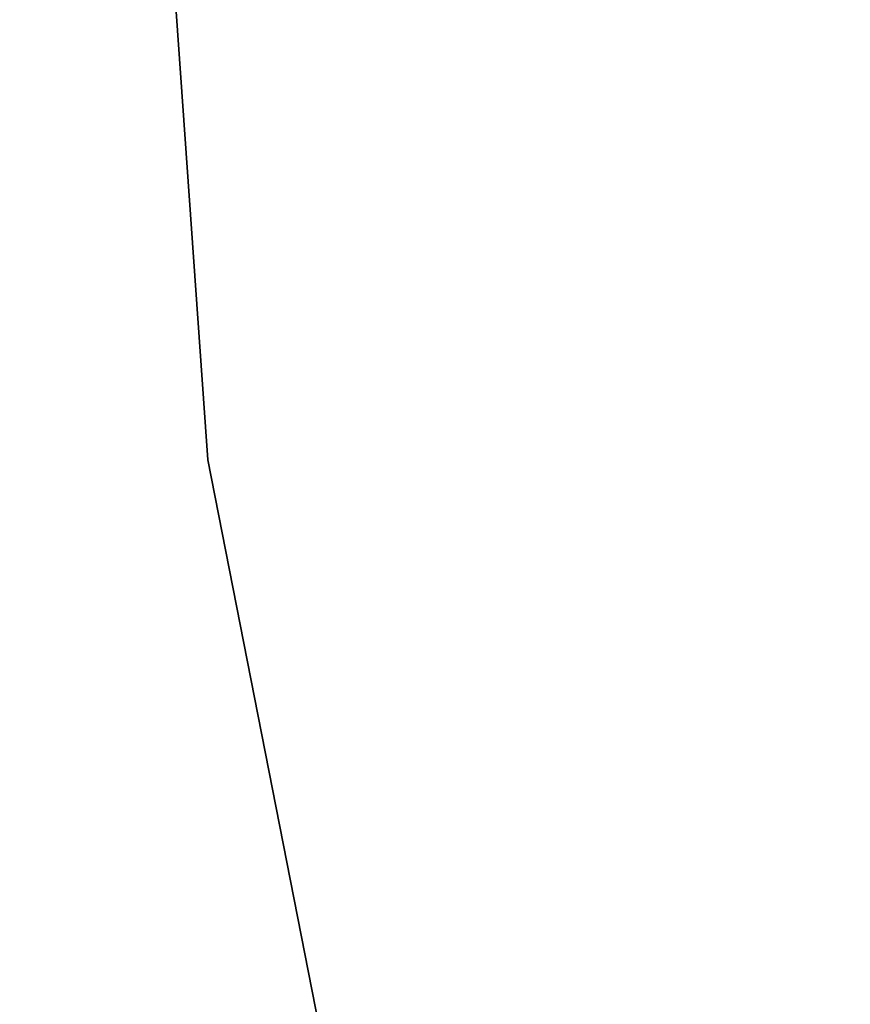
# Model space of a CAD drawing. Extents: x 0.3 to 17.2, y 0.3 to 17.2.
# Tile 250 of 256: x 1.6638 to 1.6832, y 7.7782 to 7.8013. Entities that reach past the tile are written whole.
import ezdxf

# ---------------------------------------------------------------- set-up
doc = ezdxf.new("R2010")
doc.units = 0
doc.header["$MEASUREMENT"] = 0
doc.layers.get('0').update_dxf_attribs({"linetype": 'CONTINUOUS'})

# ---------------------------------------------------------------- blocks, each defined once
blk = doc.blocks.new('LUXORE_PLAFON_STL_1')
at = {"color": 0}
for p, q in [((1.668174, 7.790986, -1.377953), (1.6061, 8.666152, -1.377953)), ((1.6061, 8.666152, 0), (1.668174, 7.790986, 0)), ((1.6061, 8.666152, 0), (1.668174, 7.790986, 0)), ((1.668174, 7.790986, -1.377953), (1.6061, 8.666152, -1.377953)), ((1.837325, 6.930082, -1.377953), (1.668174, 7.790986, -1.377953)), ((1.668174, 7.790986, 0), (1.837325, 6.930082, 0)), ((1.668174, 7.790986, 0), (1.837325, 6.930082, 0)), ((1.668174, 7.790986, 0), (1.668174, 7.790986, -1.377953)), ((1.837325, 6.930082, -1.377953), (1.668174, 7.790986, -1.377953)), ((1.668174, 7.790986, 0), (1.668174, 7.790986, -1.377953))]:
    blk.add_line(p, q, dxfattribs=at)
mesh = blk.add_polyface(dxfattribs=at)
corners = [(1.645468, 8.666515, -1.377953), (1.7072, 7.796185, 0), (1.7072, 7.796185, -1.377953), (1.645468, 8.666515, 0)]
mesh.append_faces([[corners[k] for k in face] for face in [(0, 1, 2), (1, 0, 3)]], dxfattribs={"vtx0": -1, "color": 0})
mesh = blk.add_polyface(dxfattribs=at)
corners = [(1.6061, 8.666152, 0), (1.668174, 7.790986, -1.377953), (1.668174, 7.790986, 0), (1.6061, 8.666152, -1.377953)]
mesh.append_faces([[corners[k] for k in face] for face in [(0, 1, 2), (1, 0, 3)]], dxfattribs={"vtx0": -1, "color": 0})
mesh = blk.add_polyface(dxfattribs=at)
corners = [(1.668174, 7.790986, 0), (1.837325, 6.930082, -1.377953), (1.837325, 6.930082, 0), (1.668174, 7.790986, -1.377953)]
mesh.append_faces([[corners[k] for k in face] for face in [(0, 1, 2), (1, 0, 3)]], dxfattribs={"vtx0": -1, "color": 0})

msp = doc.modelspace()

# ---------------------------------------------------------------- block references
at = {"color": 0}
msp.add_blockref('LUXORE_PLAFON_STL_1', (0, 0), dxfattribs=at)

doc.saveas('drawing.dxf')
